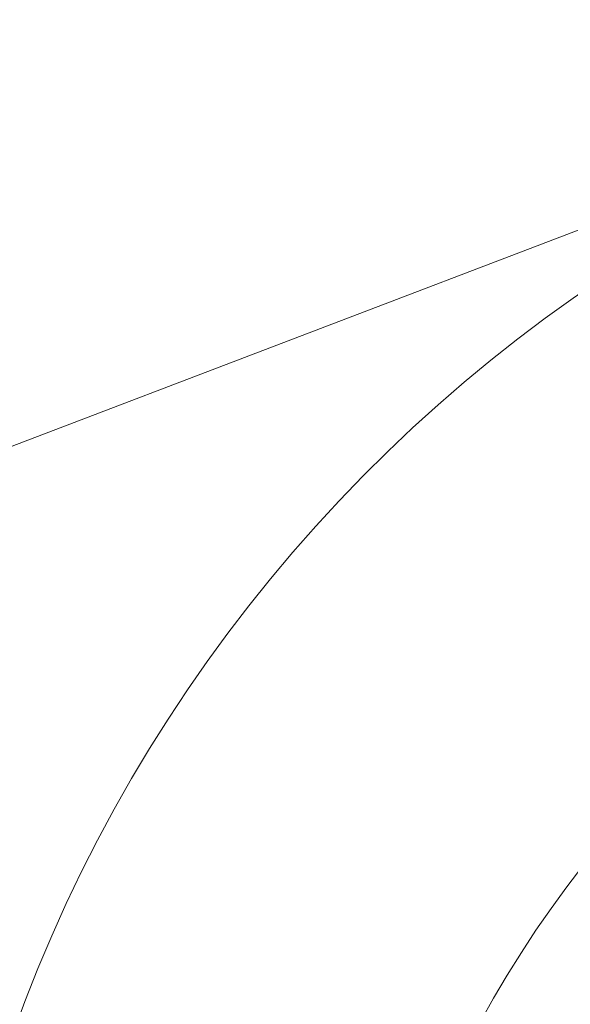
# Model space of a CAD drawing. Header units: inches. Extents: x 382808 to 408593, y -18409 to -9482.
# Tile 42 of 88: x 399248.61 to 399250.32, y -17215.86 to -17212.8. Entities that reach past the tile are written whole.
import ezdxf

# ---------------------------------------------------------------- set-up
doc = ezdxf.new("R2010")
doc.units = ezdxf.units.IN
doc.header["$LTSCALE"] = 2
doc.header["$MEASUREMENT"] = 0
doc.layers.add('!!!LOZAMET_Nr_pióra__9', color=220, linetype='CONTINUOUS', lineweight=0)

msp = doc.modelspace()

# ---------------------------------------------------------------- linework, layer by layer
at = {"layer": '!!!LOZAMET_Nr_pióra__9', "color": 7, "linetype": 'Continuous', "lineweight": 0}
msp.add_line((399251.1744, -17213.1338), (399245.2621, -17215.3896), dxfattribs=at)
for radius in [3.435, 2.9873]:
    msp.add_circle((399253.0629, -17217.5457), radius, dxfattribs=at)
for radius, start, end in [(4.75, 191.4482, 168.5518), (3.045, 185.3512, 174.6488)]:
    msp.add_arc((399253.0629, -17217.5457), radius, start, end, dxfattribs=at)

doc.saveas('drawing.dxf')
